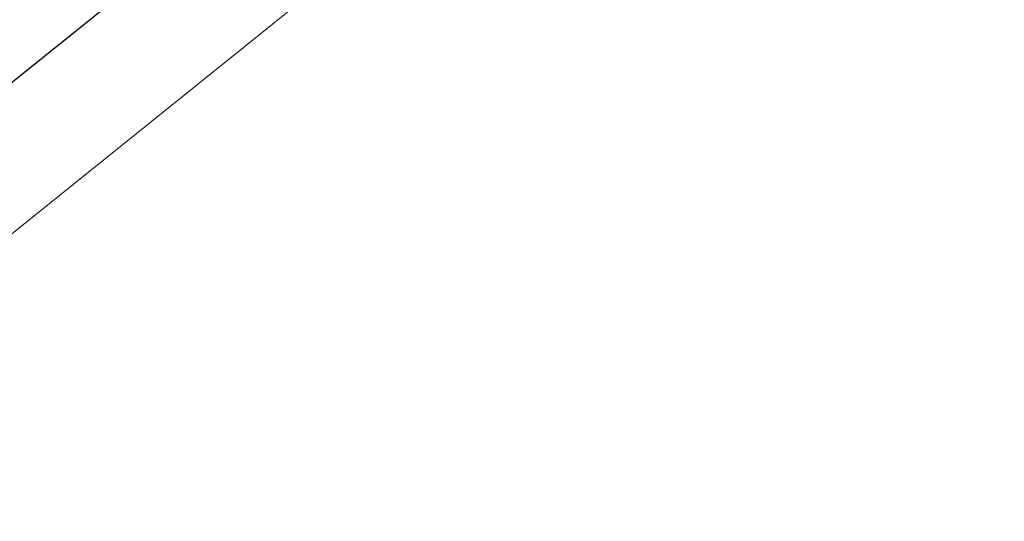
# Model space of a CAD drawing. Header units: millimetres. Extents: x 38389465 to 38395088, y 2473666 to 2480744.
# Tile 165 of 256: x 38389810.1075 to 38389810.2101, y 2479597.9026 to 2479597.9549. Entities that reach past the tile are written whole.
import ezdxf

# ---------------------------------------------------------------- set-up
doc = ezdxf.new("R2010")
doc.units = ezdxf.units.MM
doc.header["$LTSCALE"] = 2
doc.linetypes.add('CENTER2', pattern=[1.125, 0.75, -0.125, 0.125, -0.125])
doc.layers.get('0').update_dxf_attribs({"linetype": 'CONTINUOUS', "lineweight": 9})
for name, color, linetype in [('u-road', 4, 'CONTINUOUS'), ('w-环境02', 89, 'CONTINUOUS'), ('路面铺装', 143, 'CENTER2')]:
    doc.layers.add(name, color=color, linetype=linetype)
doc.layers.add('下沉式地面绿化', color=80, linetype='CONTINUOUS', lineweight=9)

# ---------------------------------------------------------------- blocks, each defined once
blk = doc.blocks.new('Z-道路')
at = {"layer": 'u-road', "flags": 128}
blk.add_lwpolyline([(-1246.87499, -834.0345), (-1246.87499, -834.0345, -0.414215), (-1248.69702, -850.90702), (-1286.08451, -881.00651, -0.414214), (-1302.95699, -879.18442), (-1314.37031, -865.00752, -0.414214), (-1312.5482, -848.13506), (-1275.16067, -818.03567, -0.414211), (-1258.28827, -819.85771), (-1258.28827, -819.85771)], format="xyb", dxfattribs=at)
blk = doc.blocks.new('fsd1fsdf2')
at = {"layer": '下沉式地面绿化', "linetype": 'ByBlock', "flags": 128}
blk.add_lwpolyline([(-378.65475, -549.4936), (-423.50938, -585.60762, -0.298425), (-436.02358, -581.55828), (-447.4369, -567.38151, -0.414214), (-445.61486, -550.50904), (-408.22743, -520.40947, -0.414214), (-391.35497, -522.23151), (-387.84848, -526.587), (-390.56951, -528.77762), (-399.03754, -518.26097), (-449.19582, -558.64215), (-428.12514, -584.81444), (-377.96533, -544.43424), (-386.80761, -533.45183), (-384.08588, -531.26063), (-379.94165, -536.40828, -0.298301), (-378.65475, -549.4936)], format="xyb", close=True, dxfattribs=at)
blk = doc.blocks.new('fZ-景观')
at = {"layer": 'w-环境02', "flags": 128}
blk.add_lwpolyline([(-1291.69787, -884.23147), (-1291.69799, -884.23132), (-1243.87109, -845.72738)], dxfattribs=at)

msp = doc.modelspace()

# ---------------------------------------------------------------- block references
at = {"color": 3, "linetype": 'ByBlock'}
msp.add_blockref('fsd1fsdf2', (38390232.53932, 2480182.67328), dxfattribs=at)
at = {"layer": '路面铺装', "linetype": 'ByBlock'}
msp.add_blockref('Z-道路', (38391099.47101, 2480480.31115), dxfattribs=at)

# ---------------------------------------------------------------- next in the draw order: block references
at = {"color": 143}
msp.add_blockref('fZ-景观', (38391099.47101, 2480480.30092), dxfattribs=at)

doc.saveas('drawing.dxf')
